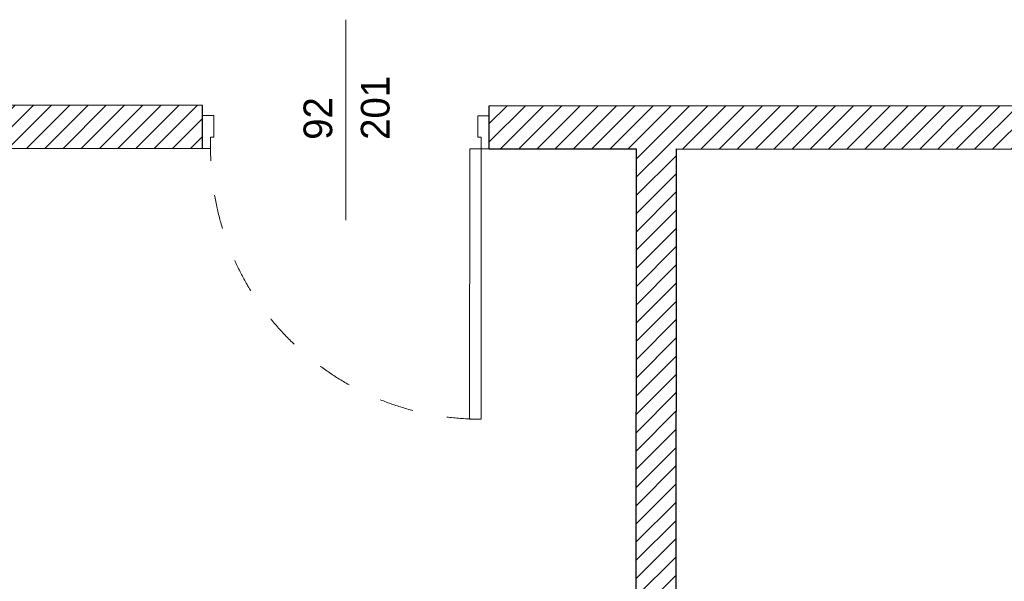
# Model space of a CAD drawing. Header units: millimetres. Extents: x 172139 to 266886, y 98118 to 138225.
# Tile 53 of 123: x 210056 to 213490, y 109546 to 111506. Entities that reach past the tile are written whole.
import ezdxf
from ezdxf.enums import TextEntityAlignment as Align

# ---------------------------------------------------------------- set-up
doc = ezdxf.new("R2010")
doc.units = ezdxf.units.MM
doc.header["$MEASUREMENT"] = 0
doc.linetypes.add('Przerywana', pattern=[240, 120, -120])
for name, color, linetype in [('Drzwi ArchiCAD', 7, 'Continuous'), ('KR_INW', 7, 'Continuous'), ('Znaczniki drzwi ArchiCADa', 7, 'Continuous')]:
    doc.layers.add(name, color=color, linetype=linetype)
for name, color, linetype, lineweight in [('Drzwi ArchiCAD_Nr_pióra__1', 7, 'Continuous', 13), ('Drzwi ArchiCAD_Nr_pióra__27', 7, 'Continuous', 25), ('KR_INW_Nr_pióra__101', 252, 'Continuous', 5), ('KR_INW_Nr_pióra__27', 7, 'Continuous', 25), ('Znaczniki drzwi ArchiCADa_Nr_pióra__7', 7, 'Continuous', 13)]:
    doc.layers.add(name, color=color, linetype=linetype, lineweight=lineweight)
doc.layers.add('Znaczniki drzwi ArchiCADa_Nr_pióra__20', color=7, linetype='Continuous', lineweight=13, true_color=0xb00000)
doc.styles.add('GENERATED_STYLE_1', font='txt')
pattern_1 = [(45, (0, 0), (-31.819804, 31.819804), [])]

# ---------------------------------------------------------------- blocks, each defined once
blk = doc.blocks.new('Drzwi 19_12')
at = {"layer": 'Drzwi ArchiCAD_Nr_pióra__1', "linetype": 'Continuous'}
for p, q in [((432, 0), (432, 944)), ((432, 944), (472, 944)), ((472, 944), (472, 0)), ((-472, 0), (-500, 0)), ((-500, 0), (-500, -115)), ((-472, -40), (-472, 0)), ((472, 0), (432, 0)), ((500, 0), (472, 0)), ((472, 0), (472, -40)), ((500, -115), (500, 0)), ((-460, -40), (-472, -40)), ((-460, -115), (-460, -40)), ((472, -40), (460, -40)), ((460, -40), (460, -115)), ((-500, -115), (-460, -115)), ((460, -115), (500, -115))]:
    blk.add_line(p, q, dxfattribs=at)
at = {"layer": 'Drzwi ArchiCAD_Nr_pióra__1', "linetype": 'Przerywana'}
blk.add_arc((472, 0), 944, 90, 180, dxfattribs=at)
at = {"layer": 'Drzwi ArchiCAD_Nr_pióra__27', "linetype": 'Continuous'}
for p, q in [((-500, 0), (-500, -115)), ((500, 0), (500, -115))]:
    blk.add_line(p, q, dxfattribs=at)
blk = doc.blocks.new('Znacznik Wym 19_13')
at = {"layer": 'Znaczniki drzwi ArchiCADa_Nr_pióra__20', "linetype": 'Continuous'}
blk.add_line((0, -400), (0, 300), dxfattribs=at)
at = {"layer": 'Znaczniki drzwi ArchiCADa_Nr_pióra__7', "style": 'GENERATED_STYLE_1'}
for tag, rotation, p in [('AC_MarkerText_3', 270, (-182.4, 72.7)), ('AC_MarkerText_2', 270, (17.6, 72.7)), ('AC_MarkerText_5', 180, (-108.8, -133))]:
    blk.add_attdef(tag, text='', height=100, rotation=rotation, dxfattribs=at).set_placement(p, align=Align.BOTTOM_LEFT)
blk = doc.blocks.new('Ściana_35', base_point=(207868.7, 111207.8))
at = {"layer": 'KR_INW_Nr_pióra__101', "linetype": 'Continuous'}
h = blk.add_hatch(dxfattribs=at)
h.set_pattern_fill('Cegła_licówka', color=256, style=0, pattern_type=2)
h.set_pattern_definition(pattern_1)
h.paths.add_polyline_path([(208288.7, 111207.5), (208288.7, 111057.5), (210693.6, 111056.2), (210693.7, 111171.2), (210693.7, 111206.2)])
h = blk.add_hatch(dxfattribs=at)
h.set_pattern_fill('Cegła_licówka', color=256, style=0, pattern_type=2)
h.set_pattern_definition(pattern_1)
h.paths.add_polyline_path([(211693.6, 111055.6), (214853.3, 111053.8), (214853.3, 111168.8), (214853.4, 111203.8), (211693.7, 111205.6), (211693.7, 111170.6)])
at = {"layer": 'KR_INW_Nr_pióra__27', "linetype": 'Continuous'}
for p, q in [((210693.7, 111171.2), (210693.7, 111206.2)), ((211693.7, 111170.6), (211693.7, 111205.6)), ((210693.6, 111056.2), (210693.7, 111171.2)), ((211693.6, 111055.6), (211693.7, 111170.6))]:
    blk.add_line(p, q, dxfattribs=at)
at = {"layer": 'KR_INW_Nr_pióra__27', "linetype": 'Continuous', "flags": 128}
for points in [[(210693.7, 111206.2), (208288.7, 111207.5)], [(214853.4, 111203.8), (211693.7, 111205.6)], [(208288.7, 111057.5), (210693.6, 111056.2)], [(211693.6, 111055.6), (212206.4, 111055.3)], [(212346.4, 111055.3), (214853.3, 111053.8)]]:
    blk.add_lwpolyline(points, dxfattribs=at)
at = {"layer": 'Drzwi ArchiCAD', "linetype": 'Continuous', "xscale": -1, "zscale": 1000, "rotation": 179.9679760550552}
blk.add_blockref('Drzwi 19_12', (211193.6, 111055.9), dxfattribs=at)
at = {"layer": 'Znaczniki drzwi ArchiCADa', "color": 14, "lineweight": 13, "true_color": 0xb00000}
ref = blk.add_blockref('Znacznik Wym 19_13', (211193.7, 111205.9), dxfattribs=dict(at, rotation=359.9679760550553))
ref.add_attrib('AC_MarkerText_2', '92', dxfattribs={"layer": 'Znaczniki drzwi ArchiCADa_Nr_pióra__7', "color": 7, "height": 100, "rotation": 89.968, "style": 'GENERATED_STYLE_1'}).set_placement((211175.9, 111086.6), align=Align.BOTTOM_LEFT)
ref.add_attrib('AC_MarkerText_3', '201', dxfattribs={"layer": 'Znaczniki drzwi ArchiCADa_Nr_pióra__7', "color": 7, "height": 100, "rotation": 89.968, "style": 'GENERATED_STYLE_1'}).set_placement((211375.9, 111086.5), align=Align.BOTTOM_LEFT)
blk = doc.blocks.new('Ściana_67', base_point=(212344.1, 106855.1))
at = {"layer": 'KR_INW_Nr_pióra__101', "linetype": 'Continuous'}
h = blk.add_hatch(dxfattribs=at)
h.set_pattern_fill('Cegła_licówka', color=256, style=0, pattern_type=2)
h.set_pattern_definition(pattern_1)
h.paths.add_polyline_path([(212344.4, 107385.1), (212346.4, 111055.3), (212206.4, 111055.3), (212204.4, 107385.1)])
at = {"layer": 'KR_INW_Nr_pióra__27', "linetype": 'Continuous', "flags": 128}
for points in [[(212206.4, 111055.3), (212204.4, 107385.1)], [(212344.4, 107385.1), (212346.4, 111055.3)]]:
    blk.add_lwpolyline(points, dxfattribs=at)

msp = doc.modelspace()

# ---------------------------------------------------------------- block references
at = {"layer": 'KR_INW'}
for name, p in [('Ściana_35', (207868.7, 111207.8)), ('Ściana_67', (212344.1, 106855.1))]:
    msp.add_blockref(name, p, dxfattribs=at)

doc.saveas('drawing.dxf')
